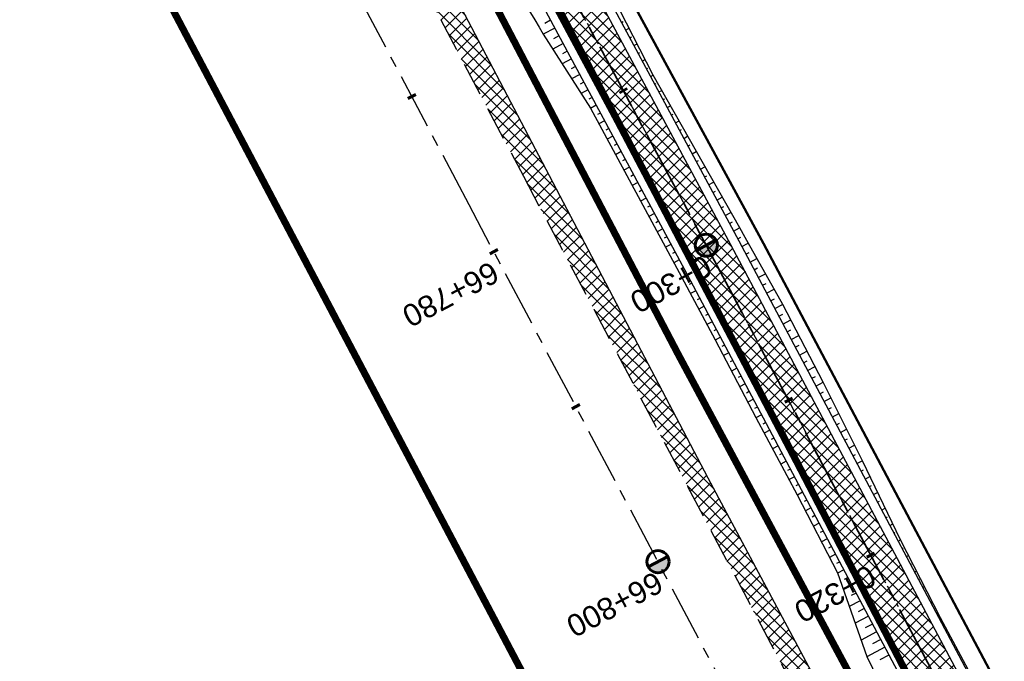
# Model space of a CAD drawing. Header units: metres. Extents: x 7529615 to 7533751, y 5721195 to 5727898.
# Tile 127 of 138: x 7529818 to 7529874, y 5727509 to 5727545. Entities that reach past the tile are written whole.
import ezdxf

# ---------------------------------------------------------------- set-up
doc = ezdxf.new("R2010")
doc.units = ezdxf.units.M
for name, pattern in [('CENTER', [50.8, 31.75, -6.35, 6.35, -6.35]), ('CENTER2', [28.575, 19.05, -3.175, 3.175, -3.175]), ('HIDDEN', [9.525, 6.35, -3.175])]:
    doc.linetypes.add(name, pattern=pattern)
for name, color, linetype in [('C-DROGI-SYTUACJA-ETYKIETY', 7, 'Continuous'), ('D-hatch-pobocza', 131, 'Continuous'), ('D-pobocza', 60, 'Continuous'), ('D-rowy', 160, 'Continuous'), ('D-skarpa', 2, 'Continuous'), ('D-skarpa-kreskowanie', 2, 'Continuous')]:
    doc.layers.add(name, color=color, linetype=linetype)
doc.layers.add('D-hatch-ciag-pieszo-rowerowy', color=7, linetype='Continuous', lineweight=13, true_color=0xff9f80)
doc.layers.add('D-linia-podzialowa-ZRID', color=7, linetype='Continuous', lineweight=50, true_color=0x40ff00)
for name, color, linetype, lineweight in [('D-krawędzie', 3, 'Continuous', 30), ('D-obrzeża', 2, 'Continuous', 30), ('D-oś', 2, 'CENTER', 30), ('D-pas-drogowy', 7, 'HIDDEN', 50)]:
    doc.layers.add(name, color=color, linetype=linetype, lineweight=lineweight)
doc.layers.add('poprzeczki', color=7, linetype='Continuous', true_color=0x0000c7)
doc.styles.get("Standard").update_dxf_attribs({"font": 'arial.ttf'})
pattern_1 = [(45, (0, 0), (-0.33675960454, 0.33675960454), []), (135, (0, 0), (-0.33675960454, -0.33675960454), [])]

# ---------------------------------------------------------------- blocks, each defined once
blk = doc.blocks.new('kilometraz')
at = {"linetype": 'ByBlock', "lineweight": -2}
blk.add_hatch(color=0, dxfattribs=at).paths.add_polyline_path([(0, -0.28125, 0.41421356), (0.28125, 0, 0.41421356), (0, 0.28125)])
at = {"color": 0, "linetype": 'ByBlock', "lineweight": -2}
blk.add_line((0, 0.28125), (0, -0.28125), dxfattribs=at)
blk.add_circle((0, 0), 0.28125, dxfattribs=at)
blk = doc.blocks.new('AeccTickLine')
at = {"color": 0, "linetype": 'ByBlock', "lineweight": -2}
blk.add_line((0, 1), (0, -1), dxfattribs=at)

msp = doc.modelspace()

# ---------------------------------------------------------------- hatches: boundary and pattern name
at = {"layer": 'D-hatch-ciag-pieszo-rowerowy'}
h = msp.add_hatch(dxfattribs=at)
h.set_pattern_fill('ANSI37', color=256, scale=0.15, style=0)
h.set_pattern_definition(pattern_1)
edge = h.paths.add_edge_path()
edge.add_line((7529794.958, 5727650.503), (7529776.019, 5727686.408))
edge.add_line((7529776.019, 5727686.408), (7529748.844, 5727737.805))
edge.add_line((7529748.844, 5727737.805), (7529744.118, 5727746.741))
edge.add_arc((7529726.438, 5727737.391), 20, 27.8727, 44.2965)
edge.add_line((7529740.753, 5727751.358), (7529739.549, 5727752.592))
edge.add_arc((7529753.864, 5727766.559), 20, 207.9018, 224.2965, ccw=False)
edge.add_line((7529736.189, 5727757.2), (7529717.235, 5727792.995))
edge.add_line((7529717.235, 5727792.995), (7529715.008, 5727791.858))
edge.add_line((7529715.008, 5727791.858), (7529734.148, 5727755.712))
edge.add_arc((7529751.823, 5727765.071), 20, 207.9018, 224.2965)
edge.add_line((7529737.508, 5727751.104), (7529738.712, 5727749.87))
edge.add_arc((7529724.397, 5727735.903), 20, 27.8728, 44.2965, ccw=False)
edge.add_line((7529742.077, 5727745.253), (7529746.633, 5727736.639))
edge.add_line((7529746.633, 5727736.639), (7529773.808, 5727685.242))
edge.add_line((7529773.808, 5727685.242), (7529792.751, 5727649.328))
edge.add_line((7529792.751, 5727649.328), (7529811.281, 5727614.82))
edge.add_line((7529811.281, 5727614.82), (7529836.657, 5727568.297))
edge.add_line((7529836.657, 5727568.297), (7529856.555, 5727531.255))
edge.add_line((7529856.555, 5727531.255), (7529859.536, 5727525.637))
edge.add_line((7529859.536, 5727525.637), (7529862.565, 5727525.262))
edge.add_line((7529862.565, 5727525.262), (7529858.761, 5727532.432))
edge.add_line((7529858.761, 5727532.432), (7529838.856, 5727569.487))
edge.add_line((7529838.856, 5727569.487), (7529813.479, 5727616.01))
edge.add_line((7529813.479, 5727616.01), (7529794.958, 5727650.503))
h = msp.add_hatch(dxfattribs=at)
h.set_pattern_fill('ANSI37', color=256, scale=0.15, style=0)
h.set_pattern_definition(pattern_1)
h.paths.add_polyline_path([(7529994.115, 5727270.039), (7529996.409, 5727271.048), (7529995.888, 5727272.04), (7529987.333, 5727287.9), (7529970.791, 5727319.398), (7529945.39, 5727367.318), (7529919.647, 5727417.711), (7529903.693, 5727447.921), (7529879.894, 5727492.595), (7529862.565, 5727525.262), (7529859.536, 5727525.637), (7529877.686, 5727491.422), (7529901.485, 5727446.75), (7529917.429, 5727416.559), (7529943.172, 5727366.164), (7529968.58, 5727318.231), (7529985.127, 5727286.725), (7529993.681, 5727270.865)])
at = {"layer": 'D-hatch-pobocza'}
h = msp.add_hatch(dxfattribs=at)
h.set_pattern_fill('ANSI37', color=256, scale=0.15, style=0)
h.set_pattern_definition(pattern_1)
h.paths.add_polyline_path([(7529905.34, 5727429.09), (7529892.28, 5727453.58), (7529881.53, 5727473.69), (7529872.27, 5727491.4), (7529857.46, 5727519.14), (7529841.38, 5727549.79), (7529827.75, 5727575.78), (7529816.4, 5727596.89), (7529800.43, 5727627.4), (7529788.07, 5727650.98), (7529775.85, 5727673.83), (7529761.3, 5727701.31), (7529749.89, 5727722.83), (7529745.5, 5727731.66), (7529738.971, 5727744.085), (7529737.465, 5727743.316), (7529742.213, 5727734.302), (7529762.326, 5727696.274), (7529777.785, 5727667.006), (7529799.322, 5727626.3), (7529822.193, 5727583.156), (7529846.924, 5727536.347), (7529864.752, 5727502.663), (7529900.459, 5727434.965), (7529935.352, 5727369.308), (7529971.476, 5727300.786), (7529988.361, 5727268.841), (7529990.28, 5727268.6), (7529990.329, 5727268.617), (7529981.66, 5727284.96), (7529968.42, 5727309.6), (7529956.4, 5727332.85), (7529943.52, 5727357.04), (7529932.32, 5727378.32), (7529916.68, 5727408.01)])

# ---------------------------------------------------------------- linework, layer by layer
at = {"layer": 'D-krawędzie', "linetype": 'HIDDEN', "ltscale": 0.3}
msp.add_lwpolyline([(7529737.465, 5727743.316), (7529742.213, 5727734.302), (7529762.326, 5727696.274), (7529777.785, 5727667.006), (7529799.322, 5727626.3), (7529822.193, 5727583.156), (7529846.924, 5727536.347), (7529864.752, 5727502.663), (7529900.459, 5727434.965), (7529935.352, 5727369.308), (7529971.476, 5727300.786), (7530006.702, 5727234.141)], dxfattribs=at)
at = {"layer": 'D-linia-podzialowa-ZRID', "color": 12, "ltscale": 15, "true_color": 0xc70000}
msp.add_lwpolyline([(7529715.573, 5727792.968), (7529717.68, 5727794.024), (7529736.275, 5727758.647), (7529744.511, 5727750.406), (7529750.283, 5727738.55), (7529777.109, 5727687.569), (7529796.515, 5727651.33), (7529814.938, 5727616.793), (7529839.007, 5727572.304), (7529860.618, 5727532.509), (7529882.349, 5727491.504), (7529904.865, 5727449.096), (7529920.747, 5727418.885), (7529946.677, 5727368.547), (7529972.025, 5727320.573), (7529987.74, 5727290.153), (7529996.497, 5727273.662), (7530017.541, 5727234.203)], dxfattribs=at)
at = {"layer": 'D-obrzeża'}
for points in [[(7529996.408, 5727271.05), (7529995.888, 5727272.04), (7529987.333, 5727287.9), (7529970.791, 5727319.398), (7529945.39, 5727367.318), (7529919.647, 5727417.711), (7529903.693, 5727447.921), (7529879.894, 5727492.595), (7529858.761, 5727532.432), (7529838.856, 5727569.487), (7529813.479, 5727616.01), (7529794.958, 5727650.503), (7529776.019, 5727686.408), (7529748.844, 5727737.805), (7529744.118, 5727746.741, 0.071785), (7529740.753, 5727751.358), (7529739.549, 5727752.592, -0.071658), (7529736.189, 5727757.2), (7529717.235, 5727792.995)], [(7530013.813, 5727232.534), (7529993.681, 5727270.865), (7529985.127, 5727286.725), (7529968.58, 5727318.231), (7529943.172, 5727366.164), (7529917.429, 5727416.559), (7529901.485, 5727446.75), (7529877.686, 5727491.422), (7529856.555, 5727531.255), (7529836.657, 5727568.297), (7529811.281, 5727614.82), (7529792.751, 5727649.328), (7529773.808, 5727685.242), (7529746.633, 5727736.639), (7529746.633, 5727736.639), (7529742.077, 5727745.253, 0.071785), (7529738.712, 5727749.87), (7529737.508, 5727751.104, -0.071658), (7529734.148, 5727755.712), (7529715.008, 5727791.858)]]:
    msp.add_lwpolyline(points, format="xyb", dxfattribs=at)
at = {"layer": 'D-oś', "ltscale": 0.1}
msp.add_lwpolyline([(7530003.607, 5727232.506), (7529968.381, 5727299.153), (7529932.259, 5727367.671), (7529897.365, 5727433.327), (7529861.657, 5727501.028), (7529843.829, 5727534.712), (7529819.1, 5727581.518), (7529796.228, 5727624.663), (7529774.69, 5727665.371), (7529759.232, 5727694.637), (7529739.12, 5727732.663), (7529700.238, 5727806.043)], dxfattribs=at)
at = {"layer": 'D-oś', "ltscale": 0.03}
msp.add_lwpolyline([(7529714.301, 5727795.865), (7529735.169, 5727756.456, 0.071658), (7529738.529, 5727751.848), (7529739.732, 5727750.614, -0.071785), (7529743.098, 5727745.997), (7529747.739, 5727737.221), (7529774.913, 5727685.825), (7529793.855, 5727649.915), (7529812.38, 5727615.415), (7529837.757, 5727568.892), (7529857.658, 5727531.843), (7529878.79, 5727492.008), (7529902.589, 5727447.335), (7529918.538, 5727417.135), (7529944.281, 5727366.741), (7529969.685, 5727318.815), (7529986.23, 5727287.312), (7529994.785, 5727271.452), (7530014.919, 5727233.118)], format="xyb", dxfattribs=at)
at = {"layer": 'D-oś', "linetype": 'CENTER2', "lineweight": 35, "ltscale": 0.2}
msp.add_lwpolyline([(7529714.301, 5727795.865), (7529735.169, 5727756.456, 0.071658), (7529738.529, 5727751.848), (7529739.732, 5727750.614, -0.071785), (7529743.098, 5727745.997), (7529747.739, 5727737.221), (7529774.913, 5727685.825), (7529793.855, 5727649.915), (7529812.38, 5727615.415), (7529837.757, 5727568.892), (7529857.658, 5727531.843), (7529878.79, 5727492.008), (7529902.589, 5727447.335), (7529918.538, 5727417.135), (7529944.281, 5727366.741), (7529969.685, 5727318.815), (7529986.23, 5727287.312), (7529994.785, 5727271.452), (7530014.919, 5727233.118)], format="xyb", dxfattribs=at)
at = {"layer": 'D-pas-drogowy', "ltscale": 0.2, "flags": 128}
msp.add_lwpolyline([(7531633.019, 5724182.834, 0.4, 0.4, 0), (7531617.559, 5724211.608, 0.4, 0.4, 0), (7531566.784, 5724302.736, 0.4, 0.4, 0), (7531538.419, 5724356.47, 0.4, 0.4, 0), (7531526.32, 5724379.39, 0.4, 0.4, 0), (7531516.102, 5724393.607, 0.4, 0.4, 0.001485), (7531513.78, 5724396.838, 0.4, 0.4, 0), (7531501.87, 5724413.41, 0.4, 0.4, 0), (7531474.926, 5724464.508, 0.4, 0.4, 0), (7531446.2, 5724518.992, 0.4, 0.4, 0), (7531424.962, 5724559.262, 0.4, 0.4, 0), (7531398.444, 5724609.566, 0.4, 0.4, 0), (7531379.647, 5724645.216, 0.4, 0.4, 0), (7531365.23, 5724672.56, 0.4, 0.4, 0), (7531341.306, 5724717.915, 0.4, 0.4, 0), (7531312.9, 5724771.789, 0.4, 0.4, 0), (7531292.591, 5724810.307, 0.4, 0.4, 0), (7531259.392, 5724873.271, 0.4, 0.4, 0), (7531233.74, 5724921.923, 0.4, 0.4, 0), (7531203.073, 5724980.092, 0.4, 0.4, 0), (7531173.471, 5725036.225, 0.4, 0.4, 0), (7531168.27, 5725046.09, 0.4, 0.4, 0), (7531172.29, 5725062.58, 0.4, 0.4, 0), (7531166.31, 5725074.58, 0.4, 0.4, 0), (7531150.32, 5725079.6, 0.4, 0.4, 0), (7531141.5, 5725096.43, 0.4, 0.4, 0), (7531109.312, 5725157.814, 0.4, 0.4, 0), (7531086.641, 5725201.048, 0.4, 0.4, 0), (7531059.198, 5725253.384, 0.4, 0.4, 0), (7531028.207, 5725312.489, 0.4, 0.4, 0), (7530999.105, 5725367.99, 0.4, 0.4, 0), (7530956.248, 5725449.725, 0.4, 0.4, 0), (7530924.398, 5725510.464, 0.4, 0.4, 0), (7530897.51, 5725561.74, 0.4, 0.4, 0), (7530894.46, 5725566.14, 0.4, 0.4, 0), (7530892.16, 5725570.49, 0.4, 0.4, 0), (7530869.363, 5725613.307, 0.4, 0.4, 0), (7530861.694, 5725627.705, 0.4, 0.4, 0), (7530852.74, 5725644.52, 0.4, 0.4, 0), (7530831.51, 5725684.2, 0.4, 0.4, 0), (7530811.13, 5725722.52, 0.4, 0.4, 0), (7530792.348, 5725757.941, 0.4, 0.4, 0), (7530768.03, 5725803.8, 0.4, 0.4, 0), (7530748.769, 5725840.179, 0.4, 0.4, 0), (7530727.7, 5725879.97, 0.4, 0.4, 0), (7530712.098, 5725909.545, 0.4, 0.4, 0), (7530693.644, 5725944.645, 0.4, 0.4, 0), (7530665.702, 5725997.539, 0.4, 0.4, 0), (7530641.76, 5726042.88, 0.4, 0.4, 0), (7530616.5, 5726091.48, 0.4, 0.4, 0), (7530604.628, 5726114.32, 0.4, 0.4, -0.007763), (7530602.5, 5726118.43, 0.4, 0.4, 0), (7530603.992, 5726123.395, 0.4, 0.4, 0), (7530606.53, 5726131.84, 0.4, 0.4, 0), (7530603.27, 5726136.83, 0.4, 0.4, 0), (7530593.776, 5726151.369, 0.4, 0.4, 0), (7530590.203, 5726156.84, 0.4, 0.4, 0), (7530583.3, 5726167.41, 0.4, 0.4, 0), (7530580.578, 5726170.428, 0.4, 0.4, 0), (7530575.85, 5726175.67, 0.4, 0.4, 0), (7530569.01, 5726186.66, 0.4, 0.4, 0), (7530562.555, 5726199.189, 0.4, 0.4, 0), (7530555.67, 5726211.39, 0.4, 0.4, 0), (7530548.29, 5726224.23, 0.4, 0.4, 0), (7530540.58, 5726237.71, 0.4, 0.4, 0), (7530532.68, 5726252.65, 0.4, 0.4, 0), (7530524.06, 5726269.35, 0.4, 0.4, 0), (7530502.82, 5726309.91, 0.4, 0.4, 0), (7530488.83, 5726336.63, 0.4, 0.4, 0), (7530466.03, 5726380.16, 0.4, 0.4, 0), (7530438.47, 5726432.77, 0.4, 0.4, 0), (7530424.53, 5726459.09, 0.4, 0.4, 0), (7530401.63, 5726502.97, 0.4, 0.4, 0), (7530383.38, 5726538.06, 0.4, 0.4, 0), (7530353.97, 5726593.52, 0.4, 0.4, 0), (7530338.47, 5726622.74, 0.4, 0.4, 0), (7530322.01, 5726653.88, 0.4, 0.4, 0), (7530297.54, 5726700.33, 0.4, 0.4, 0), (7530287.38, 5726719.6, 0.4, 0.4, 0), (7530285.95, 5726722.316, 0.4, 0.4, 0), (7530280.26, 5726733.12, 0.4, 0.4, 0), (7530266.73, 5726758.74, 0.4, 0.4, 0), (7530260.42, 5726770.47, 0.4, 0.4, 0), (7530253.25, 5726783.82, 0.4, 0.4, 0), (7530244.95, 5726799.33, 0.4, 0.4, 0), (7530239.39, 5726808.49, 0.4, 0.4, 0), (7530238.29, 5726807.9, 0.4, 0.4, 0), (7530218.11, 5726850.67, 0.4, 0.4, 0), (7530175.907, 5726928.168, 0.4, 0.4, 0), (7530096.68, 5727076.15, 0.4, 0.4, 0), (7530094.68, 5727079.89, 0.4, 0.4, 0), (7530064.597, 5727135.523, 0.4, 0.4, 0), (7530046.731, 5727168.892, 0.4, 0.4, 0), (7530025.803, 5727208.461, 0.4, 0.4, 0), (7530012.847, 5727232.979, 0.4, 0.4, 0), (7529994.15, 5727268.45, 0.4, 0.4, 0), (7529981.671, 5727291.93, 0.4, 0.4, 0), (7529949.89, 5727351.73, 0.4, 0.4, 0), (7529924.75, 5727399.03, 0.4, 0.4, 0), (7529915.516, 5727417.1, 0.4, 0.4, 0), (7529885.83, 5727475.19, 0.4, 0.4, 0), (7529862.56, 5727519.97, 0.4, 0.4, 0), (7529852.985, 5727538.191, 0.4, 0.4, 0), (7529836.513, 5727569.511, 0.4, 0.4, 0), (7529815.369, 5727609.141, 0.4, 0.4, 0), (7529792.795, 5727651.247, 0.4, 0.4, 0), (7529774.199, 5727685.858, 0.4, 0.4, 0), (7529746.966, 5727736.059, 0.4, 0.4, 0), (7529733.92, 5727757.62, 0.4, 0.4, 0), (7529708.607, 5727806.389, 0.4, 0.4, 0), (7529688.492, 5727796.345, 0.4, 0.4, 0), (7529723.55, 5727729.88, 0.4, 0.4, 0), (7529725.42, 5727730.2, 0.4, 0.4, 0), (7529735.38, 5727711.28, 0.4, 0.4, 0), (7529739.21, 5727707.77, 0.4, 0.4, 0), (7529753.31, 5727681.13, 0.4, 0.4, 0), (7529755.178, 5727682.114, 0.4, 0.4, 0), (7529792.102, 5727611.923, 0.4, 0.4, 0), (7529811.741, 5727574.662, 0.4, 0.4, 0), (7529835.194, 5727530.193, 0.4, 0.4, 0), (7529857.56, 5727487.787, 0.4, 0.4, 0), (7529875.155, 5727454.426, 0.4, 0.4, 0), (7529890.63, 5727425.131, 0.4, 0.4, 0), (7529900.671, 5727406.159, 0.4, 0.4, 0), (7529953.284, 5727306.747, 0.4, 0.4, 0), (7529983.208, 5727250.207, 0.4, 0.4, 0), (7530015.379, 5727189.42, 0.4, 0.4, 0), (7530062.319, 5727099.625, 0.4, 0.4, 0), (7530100.06, 5727027.16, 0.4, 0.4, 0), (7530105.06, 5727018.32, 0.4, 0.4, 0), (7530143.175, 5726945.066, 0.4, 0.4, 0), (7530170.547, 5726892.961, 0.4, 0.4, 0), (7530195.92, 5726850.75, 0.4, 0.4, 0), (7530194.71, 5726849.15, 0.4, 0.4, 0), (7530197.22, 5726845.06, 0.4, 0.4, 0), (7530254.03, 5726738.21, 0.4, 0.4, 0), (7530261.371, 5726724.163, 0.4, 0.4, 0), (7530281.54, 5726685.57, 0.4, 0.4, 0), (7530289.214, 5726671.967, 0.4, 0.4, 0), (7530300.51, 5726651.778, 0.4, 0.4, 0), (7530303.939, 5726645.168, 0.4, 0.4, 0), (7530334.708, 5726583.665, 0.4, 0.4, 0), (7530397.759, 5726458.5, 0.4, 0.4, 0), (7530450.41, 5726357.28, 0.4, 0.4, 0), (7530482.4, 5726303.41, 0.4, 0.4, 0), (7530483.688, 5726301.003, 0.4, 0.4, 0), (7530491.35, 5726283.94, 0.4, 0.4, 0), (7530512.67, 5726243.78, 0.4, 0.4, 0), (7530529.43, 5726209.46, 0.4, 0.4, 0), (7530571.29, 5726130.56, 0.4, 0.4, 0), (7530581.28, 5726107.21, 0.4, 0.4, 0), (7530591.16, 5726088.44, 0.4, 0.4, 0), (7530597.42, 5726080.68, 0.4, 0.4, 0), (7530607.21, 5726063.51, 0.4, 0.4, 0), (7530610.82, 5726061.93, 0.4, 0.4, 0), (7530634.935, 5726016.147, 0.4, 0.4, 0), (7530642.914, 5726001.078, 0.4, 0.4, 0), (7530695.12, 5725902.09, 0.4, 0.4, 0), (7530708.718, 5725876.303, 0.4, 0.4, 0), (7530755.54, 5725787.51, 0.4, 0.4, 0), (7530802.56, 5725694.925, 0.4, 0.4, 0), (7530840.085, 5725624.059, 0.4, 0.4, 0), (7530865.243, 5725577.494, 0.4, 0.4, 0), (7530914.557, 5725484.684, 0.4, 0.4, 0), (7530964.182, 5725390.836, 0.4, 0.4, 0), (7531008.007, 5725307.954, 0.4, 0.4, 0), (7531059.253, 5725211.041, 0.4, 0.4, 0), (7531127.66, 5725081.67, 0.4, 0.4, 0), (7531345.12, 5724669.94, 0.4, 0.4, 0), (7531388.464, 5724586.93, 0.4, 0.4, 0), (7531412.35, 5724541.183, 0.4, 0.4, 0), (7531482.09, 5724407.62, 0.4, 0.4, 0), (7531504.02, 5724366.79, 0.4, 0.4, 0), (7531519.374, 5724337.52, 0.4, 0.4, 0), (7531563.749, 5724252.932, 0.4, 0.4, 0), (7531602.175, 5724179.681, 0.4, 0.4, 0), (7531619.177, 5724147.204, 0.4, 0.4, 0), (7531625.038, 5724135.635, 0.4, 0.4, 0), (7531656.796, 5724073.316, 0.4, 0.4, 0), (7531675.12, 5724037.36, 0.4, 0.4, 0), (7531682.71, 5724022.92, 0.4, 0.4, 0), (7531705.565, 5723979.811, 0.4, 0.4, 0), (7531736.606, 5723921.262, 0.4, 0.4, 0), (7531750.46, 5723895.13, 0.4, 0.4, 0), (7531740.77, 5723886.56, 0.4, 0.4, 0), (7531732.86, 5723885, 0.4, 0.4, 0), (7531722.18, 5723887.77, 0.4, 0.4, 0), (7531729.87, 5723862.17, 0.4, 0.4, 0), (7531742.92, 5723861.93, 0.4, 0.4, 0), (7531763.71, 5723859.52, 0.4, 0.4, 0), (7531768.42, 5723854.12, 0.4, 0.4, 0), (7531787.42, 5723817.97, 0.4, 0.4, 0), (7531795.57, 5723809.82, 0.4, 0.4, 0), (7531816.347, 5723819.85, 0.4, 0.4, 0), (7531816.347, 5723819.85, 0.4, 0.4, 0), (7531805.06, 5723843.23, 0.4, 0.4, 0), (7531803.61, 5723886.23, 0.4, 0.4, 0), (7531803.61, 5723886.23, 0.4, 0.4, 0), (7531780.08, 5723929.25, 0.4, 0.4, 0), (7531758.69, 5723936.76, 0.4, 0.4, 0), (7531749.359, 5723946.412, 0.4, 0.4, 0), (7531742.71, 5723953.29, 0.4, 0.4, 0), (7531735.177, 5723967.878, 0.4, 0.4, 0), (7531722.37, 5723992.68, 0.4, 0.4, 0), (7531705.042, 5724030.886, 0.4, 0.4, 0), (7531699.47, 5724043.17, 0.4, 0.4, 0), (7531692.69, 5724058.11, 0.4, 0.4, 0), (7531679.672, 5724084.017, 0.4, 0.4, 0), (7531674.55, 5724094.21, 0.4, 0.4, 0), (7531666.633, 5724114.003, 0.4, 0.4, 0), (7531649, 5724153.82, 0.4, 0.4, 0), (7531641.49, 5724149.34, 0.4, 0.4, 0), (7531626.04, 5724179.34, 0.4, 0.4, 0), (7531633.03, 5724182.84, 0, 0, 0)], format="xyseb", dxfattribs=at)
at = {"layer": 'D-pobocza'}
for points in [[(7529719.962, 5727788.914), (7529736.631, 5727757.434, 0.071658), (7529739.907, 5727752.941), (7529741.111, 5727751.707, -0.071785), (7529744.56, 5727746.975), (7529749.286, 5727738.039), (7529776.461, 5727686.642), (7529795.4, 5727650.738), (7529813.919, 5727616.248), (7529839.296, 5727569.725), (7529859.202, 5727532.667), (7529880.335, 5727492.83), (7529904.135, 5727448.155), (7529920.091, 5727417.942), (7529945.833, 5727367.549), (7529971.233, 5727319.631), (7529987.775, 5727288.135), (7529996.33, 5727272.275), (7529996.866, 5727271.253)], [(7529718.045, 5727785.054), (7529733.706, 5727755.478, 0.071658), (7529737.151, 5727750.754), (7529738.354, 5727749.521, -0.071785), (7529741.635, 5727745.019), (7529746.191, 5727736.405), (7529773.366, 5727685.008), (7529792.31, 5727649.093), (7529810.841, 5727614.582), (7529836.218, 5727568.059), (7529856.114, 5727531.019), (7529877.245, 5727491.187), (7529901.043, 5727446.515), (7529916.985, 5727416.328), (7529942.728, 5727365.933), (7529968.137, 5727317.998), (7529984.685, 5727286.49), (7529993.24, 5727270.63), (7529993.656, 5727269.837)]]:
    msp.add_lwpolyline(points, format="xyb", dxfattribs=at)
at = {"layer": 'D-pobocza', "linetype": 'ByBlock'}
msp.add_lwpolyline([(7529990.329, 5727268.617), (7529981.66, 5727284.96), (7529968.42, 5727309.6), (7529956.4, 5727332.85), (7529943.52, 5727357.04), (7529932.32, 5727378.32), (7529916.68, 5727408.01), (7529905.34, 5727429.09), (7529892.28, 5727453.58), (7529881.53, 5727473.69), (7529872.27, 5727491.4), (7529857.46, 5727519.14), (7529841.38, 5727549.79), (7529827.75, 5727575.78), (7529816.4, 5727596.89), (7529800.43, 5727627.4), (7529788.07, 5727650.98), (7529775.85, 5727673.83), (7529761.3, 5727701.31), (7529749.89, 5727722.83), (7529745.5, 5727731.66), (7529738.971, 5727744.085), (7529737.465, 5727743.316)], dxfattribs=at)
at = {"layer": 'D-rowy', "linetype": 'HIDDEN', "ltscale": 0.1, "const_width": 0.4, "flags": 128}
msp.add_lwpolyline([(7530210.965, 5726857.162), (7530158.809, 5726954.52), (7530122.465, 5727022.753), (7530095.922, 5727072.859), (7530086.314, 5727091.113), (7530063.16, 5727134.709), (7530033.596, 5727190.759), (7530021.34, 5727213.676), (7530002.619, 5727249.036), (7529995.396, 5727262.503), (7529988.789, 5727275.206), (7529976.334, 5727299.006), (7529958.125, 5727333.488), (7529939.362, 5727369.129), (7529923.146, 5727399.734), (7529918.219, 5727408.985), (7529909.126, 5727427.527), (7529905.376, 5727434.673), (7529896.192, 5727451.152), (7529887.557, 5727467.231), (7529877.124, 5727486.657), (7529866.166, 5727506.778), (7529855.76, 5727526.176), (7529840.707, 5727554.898), (7529824.518, 5727585.588), (7529810.515, 5727612.292), (7529795.682, 5727640.077), (7529780.379, 5727668.69), (7529772.315, 5727684.078), (7529762.635, 5727702.447), (7529747.007, 5727732.117), (7529740.676, 5727744.954)], dxfattribs=at)
at = {"layer": 'D-skarpa', "linetype": 'Continuous'}
for points in [[(7529818.954, 5727596.898), (7529826.106, 5727583.713), (7529828.455, 5727579.299), (7529830.745, 5727574.853), (7529831.237, 5727573.888), (7529833.064, 5727570.422), (7529834.204, 5727568.368), (7529834.534, 5727567.787), (7529834.819, 5727567.29), (7529835.49, 5727566.074), (7529840.326, 5727557.321, -0.001967), (7529848.058, 5727544.446), (7529850.748, 5727540.216), (7529855.811, 5727530.851), (7529857.855, 5727527.019), (7529860.175, 5727522.59), (7529862.537, 5727518.183), (7529864.824, 5727513.736), (7529866.504, 5727508.967), (7529868.787, 5727504.266)], [(7529830.566, 5727586.146), (7529832.974, 5727581.764), (7529835.467, 5727577.428), (7529835.988, 5727576.48), (7529837.804, 5727573.007), (7529838.875, 5727570.916), (7529839.176, 5727570.32), (7529839.435, 5727569.808), (7529840.102, 5727568.551), (7529842.461, 5727564.143, 0.009715), (7529852.031, 5727546.581), (7529854.314, 5727542.131), (7529856.769, 5727537.774), (7529859.24, 5727533.426), (7529859.559, 5727532.864), (7529861.694, 5727529.055), (7529864.005, 5727524.621), (7529866.232, 5727520.143), (7529868.41, 5727515.638), (7529870.683, 5727511.184), (7529873.147, 5727506.579)]]:
    msp.add_lwpolyline(points, format="xyb", dxfattribs=at)
at = {"layer": 'D-skarpa-kreskowanie', "linetype": 'Continuous'}
for p, q in [((7529848.479, 5727545.233, 108.295), (7529848.142, 5727545.052, 108.04)), ((7529848.716, 5727544.792, 108.294), (7529848.061, 5727544.441, 107.799)), ((7529852.518, 5727545.11, 108.422), (7529852.623, 5727545.166, 108.343)), ((7529852.755, 5727544.67, 108.422), (7529852.956, 5727544.778, 108.27)), ((7529848.952, 5727544.352, 108.294), (7529848.641, 5727544.185, 108.058)), ((7529852.991, 5727544.229, 108.421), (7529853.088, 5727544.281, 108.348)), ((7529849.189, 5727543.911, 108.293), (7529848.599, 5727543.595, 107.847)), ((7529853.228, 5727543.789, 108.42), (7529853.412, 5727543.888, 108.281)), ((7529849.662, 5727543.03, 108.292), (7529849.138, 5727542.748, 107.895)), ((7529849.426, 5727543.471, 108.292), (7529849.147, 5727543.321, 108.082)), ((7529853.464, 5727543.348, 108.42), (7529853.553, 5727543.396, 108.353)), ((7529853.701, 5727542.908, 108.419), (7529853.869, 5727542.998, 108.292)), ((7529849.899, 5727542.59, 108.291), (7529849.653, 5727542.458, 108.105)), ((7529853.938, 5727542.467, 108.418), (7529854.018, 5727542.51, 108.358)), ((7529850.135, 5727542.149, 108.29), (7529849.676, 5727541.902, 107.943)), ((7529854.174, 5727542.027, 108.418), (7529854.327, 5727542.109, 108.303)), ((7529850.372, 5727541.709, 108.29), (7529850.158, 5727541.594, 108.128)), ((7529854.411, 5727541.586, 108.417), (7529854.492, 5727541.63, 108.356)), ((7529850.609, 5727541.268, 108.289), (7529850.214, 5727541.056, 107.99)), ((7529850.845, 5727540.828, 108.288), (7529850.664, 5727540.731, 108.151)), ((7529854.648, 5727541.146, 108.416), (7529854.818, 5727541.237, 108.288)), ((7529854.884, 5727540.705, 108.416), (7529854.974, 5727540.753, 108.348)), ((7529851.082, 5727540.387, 108.288), (7529850.752, 5727540.21, 108.038)), ((7529855.121, 5727540.265, 108.415), (7529855.309, 5727540.366, 108.273)), ((7529851.319, 5727539.947, 108.287), (7529851.154, 5727539.859, 108.163)), ((7529855.357, 5727539.825, 108.414), (7529855.456, 5727539.877, 108.34)), ((7529851.555, 5727539.507, 108.286), (7529851.227, 5727539.33, 108.038)), ((7529851.792, 5727539.066, 108.286), (7529851.628, 5727538.978, 108.162)), ((7529855.594, 5727539.384, 108.414), (7529855.799, 5727539.494, 108.258)), ((7529852.028, 5727538.626, 108.285), (7529851.703, 5727538.451, 108.039)), ((7529855.831, 5727538.944, 108.413), (7529855.938, 5727539.001, 108.332)), ((7529856.067, 5727538.503, 108.412), (7529856.29, 5727538.623, 108.243)), ((7529852.265, 5727538.185, 108.284), (7529852.103, 5727538.098, 108.162)), ((7529856.304, 5727538.063, 108.412), (7529856.42, 5727538.125, 108.324)), ((7529852.502, 5727537.745, 108.284), (7529852.178, 5727537.571, 108.039)), ((7529856.54, 5727537.622, 108.411), (7529856.781, 5727537.752, 108.229)), ((7529852.738, 5727537.304, 108.283), (7529852.577, 5727537.218, 108.161)), ((7529852.975, 5727536.864, 108.282), (7529852.654, 5727536.691, 108.04)), ((7529856.777, 5727537.182, 108.41), (7529856.903, 5727537.249, 108.315)), ((7529857.014, 5727536.741, 108.41), (7529857.276, 5727536.882, 108.211)), ((7529853.211, 5727536.423, 108.282), (7529853.052, 5727536.337, 108.161)), ((7529857.25, 5727536.301, 108.409), (7529857.387, 5727536.374, 108.306)), ((7529853.448, 5727535.983, 108.281), (7529853.13, 5727535.812, 108.04)), ((7529857.487, 5727535.86, 108.408), (7529857.77, 5727536.012, 108.194)), ((7529853.685, 5727535.542, 108.28), (7529853.526, 5727535.457, 108.16)), ((7529857.723, 5727535.42, 108.408), (7529857.87, 5727535.499, 108.297)), ((7529857.96, 5727534.979, 108.407), (7529858.264, 5727535.143, 108.177)), ((7529853.921, 5727535.102, 108.28), (7529853.605, 5727534.932, 108.041)), ((7529854.158, 5727534.661, 108.279), (7529854, 5727534.577, 108.16)), ((7529858.197, 5727534.539, 108.406), (7529858.354, 5727534.623, 108.287)), ((7529854.394, 5727534.221, 108.278), (7529854.081, 5727534.052, 108.041)), ((7529858.433, 5727534.098, 108.406), (7529858.759, 5727534.273, 108.16)), ((7529854.631, 5727533.78, 108.278), (7529854.475, 5727533.696, 108.16)), ((7529858.67, 5727533.658, 108.405), (7529858.838, 5727533.748, 108.278)), ((7529854.868, 5727533.34, 108.277), (7529854.556, 5727533.173, 108.042)), ((7529855.104, 5727532.899, 108.276), (7529854.949, 5727532.816, 108.159)), ((7529858.907, 5727533.217, 108.404), (7529859.253, 5727533.403, 108.142)), ((7529855.341, 5727532.459, 108.276), (7529855.032, 5727532.293, 108.042)), ((7529859.143, 5727532.777, 108.404), (7529859.321, 5727532.873, 108.269)), ((7529859.378, 5727532.336, 108.403), (7529859.746, 5727532.531, 108.126)), ((7529855.578, 5727532.019, 108.275), (7529855.424, 5727531.936, 108.159)), ((7529859.612, 5727531.894, 108.402), (7529859.801, 5727531.994, 108.26)), ((7529855.814, 5727531.578, 108.274), (7529855.508, 5727531.413, 108.042)), ((7529859.847, 5727531.452, 108.402), (7529860.235, 5727531.658, 108.109)), ((7529856.051, 5727531.138, 108.274), (7529855.898, 5727531.056, 108.158)), ((7529856.286, 5727530.696, 108.273), (7529855.981, 5727530.534, 108.043)), ((7529860.081, 5727531.01, 108.401), (7529860.28, 5727531.116, 108.251)), ((7529860.315, 5727530.569, 108.4), (7529860.724, 5727530.786, 108.092)), ((7529856.52, 5727530.255, 108.272), (7529856.368, 5727530.174, 108.158)), ((7529860.55, 5727530.127, 108.4), (7529860.759, 5727530.238, 108.242)), ((7529856.754, 5727529.813, 108.272), (7529856.451, 5727529.652, 108.043)), ((7529860.784, 5727529.685, 108.399), (7529861.213, 5727529.913, 108.075)), ((7529856.989, 5727529.371, 108.271), (7529856.837, 5727529.291, 108.157)), ((7529861.018, 5727529.244, 108.398), (7529861.238, 5727529.36, 108.233)), ((7529861.253, 5727528.802, 108.398), (7529861.701, 5727529.04, 108.059)), ((7529857.223, 5727528.929, 108.27), (7529856.921, 5727528.769, 108.043)), ((7529857.457, 5727528.488, 108.27), (7529857.307, 5727528.408, 108.156)), ((7529861.487, 5727528.36, 108.397), (7529861.71, 5727528.478, 108.229)), ((7529857.692, 5727528.046, 108.269), (7529857.392, 5727527.887, 108.043)), ((7529861.721, 5727527.919, 108.396), (7529862.164, 5727528.153, 108.062)), ((7529857.926, 5727527.604, 108.268), (7529857.776, 5727527.525, 108.156)), ((7529861.955, 5727527.477, 108.396), (7529862.175, 5727527.593, 108.23)), ((7529858.16, 5727527.163, 108.268), (7529857.862, 5727527.004, 108.043)), ((7529858.394, 5727526.721, 108.267), (7529858.244, 5727526.641, 108.154)), ((7529862.19, 5727527.035, 108.395), (7529862.626, 5727527.267, 108.066)), ((7529862.424, 5727526.593, 108.394), (7529862.641, 5727526.708, 108.231)), ((7529858.629, 5727526.279, 108.266), (7529858.326, 5727526.119, 108.038)), ((7529862.658, 5727526.152, 108.394), (7529863.088, 5727526.38, 108.069)), ((7529858.863, 5727525.838, 108.266), (7529858.711, 5727525.757, 108.151)), ((7529862.893, 5727525.71, 108.393), (7529863.106, 5727525.823, 108.232)), ((7529859.097, 5727525.396, 108.265), (7529858.79, 5727525.233, 108.033)), ((7529863.127, 5727525.268, 108.392), (7529863.55, 5727525.493, 108.073)), ((7529859.332, 5727524.954, 108.264), (7529859.177, 5727524.872, 108.148)), ((7529859.566, 5727524.512, 108.264), (7529859.254, 5727524.347, 108.028)), ((7529863.361, 5727524.827, 108.392), (7529863.571, 5727524.938, 108.233)), ((7529863.596, 5727524.385, 108.391), (7529864.012, 5727524.606, 108.077)), ((7529859.8, 5727524.071, 108.263), (7529859.643, 5727523.987, 108.145)), ((7529863.83, 5727523.943, 108.39), (7529864.032, 5727524.051, 108.238)), ((7529860.035, 5727523.629, 108.262), (7529859.718, 5727523.461, 108.024)), ((7529864.064, 5727523.502, 108.39), (7529864.458, 5727523.71, 108.093)), ((7529860.269, 5727523.187, 108.262), (7529860.11, 5727523.103, 108.142)), ((7529864.299, 5727523.06, 108.389), (7529864.489, 5727523.161, 108.245)), ((7529864.533, 5727522.618, 108.388), (7529864.903, 5727522.815, 108.109)), ((7529860.503, 5727522.746, 108.261), (7529860.183, 5727522.575, 108.019)), ((7529860.738, 5727522.304, 108.26), (7529860.578, 5727522.219, 108.14)), ((7529864.767, 5727522.176, 108.388), (7529864.947, 5727522.272, 108.252)), ((7529860.972, 5727521.862, 108.26), (7529860.655, 5727521.694, 108.021)), ((7529865.002, 5727521.735, 108.387), (7529865.348, 5727521.919, 108.125)), ((7529861.206, 5727521.421, 108.259), (7529861.049, 5727521.337, 108.14)), ((7529865.236, 5727521.293, 108.386), (7529865.404, 5727521.382, 108.26)), ((7529861.441, 5727520.979, 108.258), (7529861.127, 5727520.813, 108.022)), ((7529861.675, 5727520.537, 108.258), (7529861.519, 5727520.455, 108.14)), ((7529865.47, 5727520.851, 108.386), (7529865.794, 5727521.023, 108.141)), ((7529861.909, 5727520.095, 108.257), (7529861.6, 5727519.931, 108.024)), ((7529865.704, 5727520.41, 108.385), (7529865.861, 5727520.492, 108.267)), ((7529865.939, 5727519.968, 108.384), (7529866.239, 5727520.127, 108.158)), ((7529862.144, 5727519.654, 108.256), (7529861.99, 5727519.572, 108.14)), ((7529866.173, 5727519.526, 108.384), (7529866.315, 5727519.602, 108.277)), ((7529862.378, 5727519.212, 108.256), (7529862.072, 5727519.05, 108.025)), ((7529866.407, 5727519.085, 108.383), (7529866.675, 5727519.226, 108.181)), ((7529862.612, 5727518.77, 108.255), (7529862.46, 5727518.69, 108.141)), ((7529862.846, 5727518.329, 108.254), (7529862.545, 5727518.169, 108.027)), ((7529866.642, 5727518.643, 108.382), (7529866.767, 5727518.709, 108.288)), ((7529866.876, 5727518.201, 108.382), (7529867.111, 5727518.326, 108.205)), ((7529863.081, 5727517.887, 108.254), (7529862.927, 5727517.805, 108.138)), ((7529867.11, 5727517.76, 108.381), (7529867.219, 5727517.817, 108.299)), ((7529863.315, 5727517.445, 108.253), (7529863.002, 5727517.279, 108.017)), ((7529867.345, 5727517.318, 108.38), (7529867.546, 5727517.425, 108.228)), ((7529863.549, 5727517.004, 108.252), (7529863.39, 5727516.919, 108.132)), ((7529867.579, 5727516.876, 108.38), (7529867.672, 5727516.925, 108.31)), ((7529863.784, 5727516.562, 108.252), (7529863.459, 5727516.39, 108.007)), ((7529864.018, 5727516.12, 108.251), (7529863.853, 5727516.033, 108.126)), ((7529867.813, 5727516.434, 108.379), (7529867.982, 5727516.524, 108.252)), ((7529864.252, 5727515.678, 108.25), (7529863.916, 5727515.5, 107.997)), ((7529868.048, 5727515.993, 108.378), (7529868.124, 5727516.033, 108.321)), ((7529868.282, 5727515.551, 108.378), (7529868.418, 5727515.623, 108.275)), ((7529864.487, 5727515.237, 108.25), (7529864.316, 5727515.146, 108.121)), ((7529868.516, 5727515.109, 108.377), (7529868.581, 5727515.144, 108.328)), ((7529864.721, 5727514.795, 108.249), (7529864.374, 5727514.611, 107.987)), ((7529868.751, 5727514.668, 108.376), (7529868.873, 5727514.732, 108.284)), ((7529864.955, 5727514.353, 108.248), (7529864.779, 5727514.26, 108.115)), ((7529865.19, 5727513.912, 108.248), (7529864.829, 5727513.72, 107.976)), ((7529868.985, 5727514.226, 108.376), (7529869.042, 5727514.256, 108.332)), ((7529869.219, 5727513.784, 108.375), (7529869.327, 5727513.842, 108.294)), ((7529865.424, 5727513.47, 108.247), (7529865.21, 5727513.357, 108.086)), ((7529869.453, 5727513.343, 108.374), (7529869.504, 5727513.369, 108.336)), ((7529865.658, 5727513.028, 108.246), (7529865.165, 5727512.767, 107.874)), ((7529869.688, 5727512.901, 108.374), (7529869.782, 5727512.951, 108.303)), ((7529866.127, 5727512.145, 108.245), (7529865.501, 5727511.813, 107.773)), ((7529865.893, 5727512.587, 108.246), (7529865.613, 5727512.438, 108.035)), ((7529869.922, 5727512.459, 108.373), (7529869.966, 5727512.482, 108.34)), ((7529866.361, 5727511.703, 108.244), (7529866.015, 5727511.52, 107.983)), ((7529870.156, 5727512.017, 108.372), (7529870.236, 5727512.06, 108.312)), ((7529870.391, 5727511.576, 108.372), (7529870.427, 5727511.595, 108.344)), ((7529866.595, 5727511.261, 108.244), (7529865.837, 5727510.859, 107.671)), ((7529870.625, 5727511.134, 108.371), (7529870.691, 5727511.169, 108.321)), ((7529866.83, 5727510.82, 108.243), (7529866.417, 5727510.601, 107.932)), ((7529870.859, 5727510.692, 108.37), (7529870.893, 5727510.71, 108.345)), ((7529867.064, 5727510.378, 108.242), (7529866.173, 5727509.905, 107.57)), ((7529867.298, 5727509.936, 108.242), (7529866.82, 5727509.682, 107.88)), ((7529871.094, 5727510.251, 108.37), (7529871.163, 5727510.287, 108.317)), ((7529867.533, 5727509.495, 108.241), (7529866.511, 5727508.953, 107.47)), ((7529871.328, 5727509.809, 108.369), (7529871.363, 5727509.828, 108.342)), ((7529871.562, 5727509.367, 108.368), (7529871.635, 5727509.406, 108.314)), ((7529867.767, 5727509.053, 108.24), (7529867.248, 5727508.778, 107.849)), ((7529871.797, 5727508.926, 108.368), (7529871.834, 5727508.945, 108.34))]:
    msp.add_line(p, q, dxfattribs=at)

# ---------------------------------------------------------------- block references
at = {"layer": 'C-DROGI-SYTUACJA-ETYKIETY', "color": 2, "linetype": 'Continuous', "lineweight": 60, "xscale": 0.25, "yscale": 0.25, "zscale": 0.25}
for p, rotation in [((7529840.567, 5727540.887), 297.8492702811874), ((7529845.24, 5727532.046), 297.8905772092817), ((7529849.918, 5727523.208), 297.8905772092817)]:
    msp.add_blockref('AeccTickLine', p, dxfattribs=dict(at, rotation=rotation))
at = {"layer": 'C-DROGI-SYTUACJA-ETYKIETY', "color": 10, "linetype": 'Continuous', "lineweight": 60, "xscale": 2.249999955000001, "yscale": 2.249999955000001, "zscale": 2.249999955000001, "rotation": 297.8905772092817}
msp.add_blockref('kilometraz', (7529854.596, 5727514.369), dxfattribs=at)
at = {"layer": 'poprzeczki', "color": 2, "linetype": 'Continuous', "lineweight": 60, "xscale": 0.25, "yscale": 0.25, "zscale": 0.25}
for p, rotation in [((7529852.62, 5727541.222), 298.2435454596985), ((7529862.042, 5727523.58), 297.9451144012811), ((7529866.728, 5727514.746), 297.9451144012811)]:
    msp.add_blockref('AeccTickLine', p, dxfattribs=dict(at, rotation=rotation))
at = {"layer": 'poprzeczki', "color": 10, "linetype": 'Continuous', "lineweight": 60, "xscale": 2.249999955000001, "yscale": 2.249999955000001, "zscale": 2.249999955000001, "rotation": 298.2435454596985}
msp.add_blockref('kilometraz', (7529857.353, 5727532.412), dxfattribs=at)

# ---------------------------------------------------------------- texts
at = {"layer": 'C-DROGI-SYTUACJA-ETYKIETY', "color": 2}
for s, rotation, p in [('0+300', 208.2435, (7529857.2, 5727531.904)), ('66+780', 207.8906, (7529845.084, 5727531.539)), ('0+320', 207.9451, (7529866.573, 5727514.239)), ('66+800', 207.8906, (7529854.44, 5727513.863))]:
    msp.add_text(s, height=1.25, rotation=rotation, dxfattribs=at).set_placement(p)

doc.saveas('drawing.dxf')
